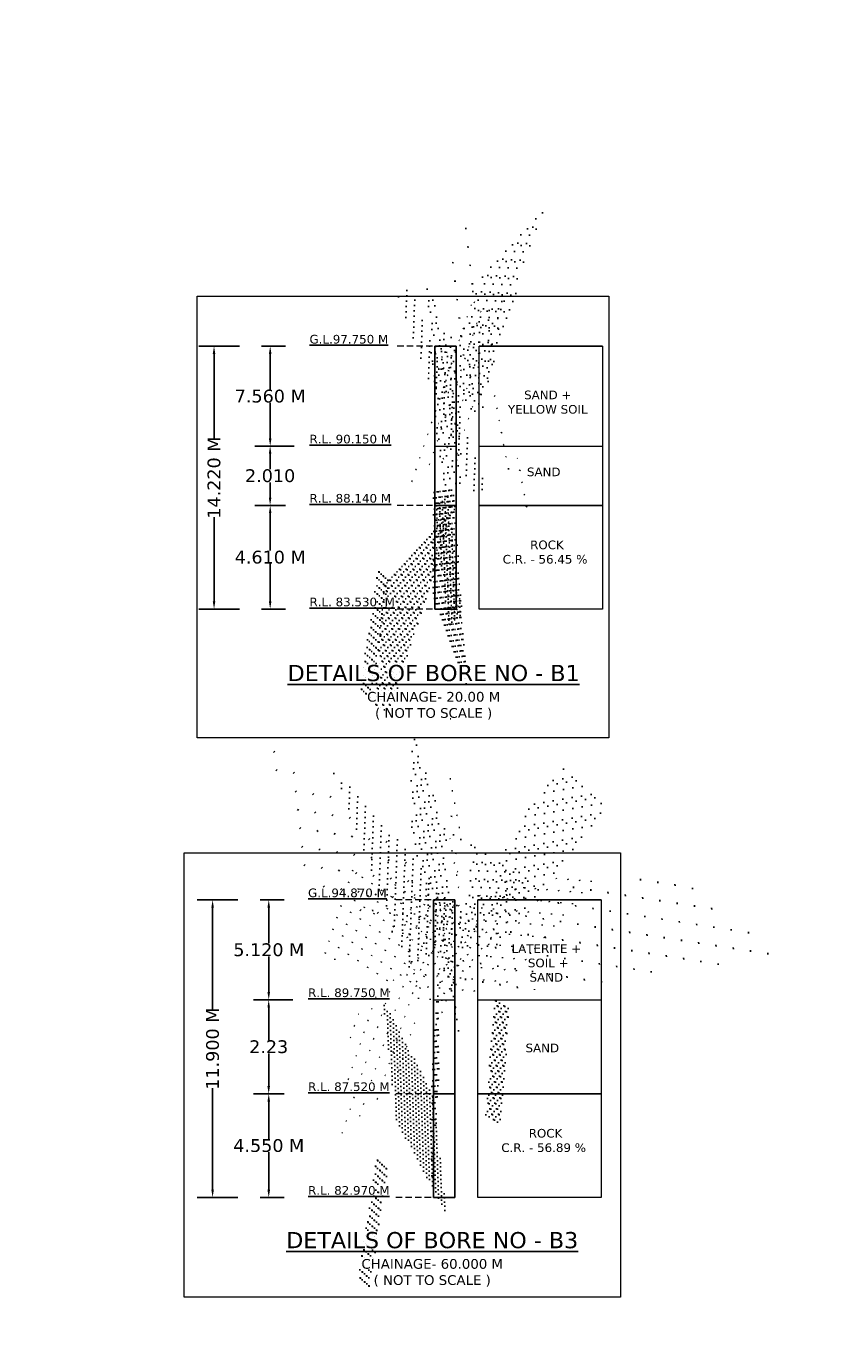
# Model space of a CAD drawing. Header units: millimetres. Extents: x -7746077780 to -3844657605, y -13315294818 to -6656873469.
# Tile 65 of 129: x -3871786291 to -3871770551, y -6657911807 to -6657886029. Entities that reach past the tile are written whole.
import ezdxf

# ---------------------------------------------------------------- set-up
doc = ezdxf.new("R2010")
doc.units = ezdxf.units.MM
doc.header["$MEASUREMENT"] = 0
doc.header["$PDMODE"] = 2
doc.linetypes.add('HIDDEN', pattern=[0.375, 0.25, -0.125])
doc.layers.add('TEX', color=6, linetype='Continuous')
doc.layers.add('TEXT', color=7, linetype='Continuous')
doc.styles.get("Standard").update_dxf_attribs({"font": 'verdana.ttf', "height": 250})
doc.dimstyles.new('Copy of ISO-25--------4', dxfattribs={"dimtxt": 200, "dimasz": 150, "dimexe": 300, "dimexo": 300, "dimgap": 0.02, "dimtad": 0, "dimtih": 1, "dimtoh": 1, "dimdec": 0, "dimlfac": 4, "dimdsep": 46, "dimtxsty": 'Standard', "dimcen": 150, "dimclrd": 1, "dimclre": 1, "dimclrt": 1, "dimadec": 0, "dimazin": 0, "dimtfac": 1, "dimtdec": 0, "dimtmove": 2, "dimatfit": 3, "dimfxl": 0, "dimarcsym": 0})
doc.dimstyles.new('ISO-25--------2', dxfattribs={"dimtxt": 200, "dimasz": 150, "dimexe": 300, "dimexo": 300, "dimgap": 0.02, "dimtad": 0, "dimtih": 1, "dimtoh": 1, "dimdec": 0, "dimlfac": 2, "dimdsep": 46, "dimtxsty": 'Standard', "dimcen": 150, "dimclrd": 1, "dimclre": 1, "dimclrt": 1, "dimadec": 0, "dimazin": 0, "dimtfac": 1, "dimtdec": 0, "dimtmove": 2, "dimatfit": 3, "dimfxl": 0, "dimarcsym": 0})

# ---------------------------------------------------------------- blocks, each defined once
blk = doc.blocks.new('*D461')
at = {"layer": 'Defpoints', "color": 0, "ltscale": 20, "transparency": 16777216}
for p in [(-3871782024.098161, -6657903097.574656), (-3871781553.432273, -6657903097.574656), (-3871780784.92401, -6657905048.703217)]:
    blk.add_point(p, dxfattribs=at)
at = {"layer": 'TEX', "color": 1, "lineweight": -2, "ltscale": 20, "transparency": 16777216}
for p, q in [((-3871781724.098161, -6657903097.574656), (-3871781253.432273, -6657903097.574656)), ((-3871781553.432273, -6657903247.574656), (-3871781553.432273, -6657903942.914101)), ((-3871781553.432273, -6657904898.703217), (-3871781553.432273, -6657904203.363771)), ((-3871781084.92401, -6657905048.703217), (-3871781853.432273, -6657905048.703217))]:
    blk.add_line(p, q, dxfattribs=at)
at = {"layer": 'TEX', "color": 1, "ltscale": 20, "transparency": 16777216}
for points in [[(-3871781578.432273, -6657903247.574656), (-3871781528.432273, -6657903247.574656), (-3871781553.432273, -6657903097.574656)], [(-3871781578.432273, -6657904898.703217), (-3871781528.432273, -6657904898.703217), (-3871781553.432273, -6657905048.703217)]]:
    blk.add_solid(points, dxfattribs=at)
at = {"layer": 'TEX', "color": 1, "ltscale": 20, "transparency": 16777216, "insert": (-3871781553.432272, -6657904073.138937), "char_height": 250, "attachment_point": 5}
blk.add_mtext('5.120 M', dxfattribs=at)
blk = doc.blocks.new('*D462')
at = {"layer": 'Defpoints', "color": 0, "ltscale": 20, "transparency": 16777216}
for p in [(-3871781855.348161, -6657903097.574656), (-3871782651.0525, -6657908911.124226), (-3871781855.348162, -6657908911.124226)]:
    blk.add_point(p, dxfattribs=at)
at = {"layer": 'TEX', "color": 1, "lineweight": -2, "ltscale": 20, "transparency": 16777216}
for p, q in [((-3871782155.348161, -6657903097.574656), (-3871782951.0525, -6657903097.574656)), ((-3871782651.0525, -6657903247.574656), (-3871782651.0525, -6657905230.068192)), ((-3871782651.0525, -6657908761.124226), (-3871782651.0525, -6657906778.63069)), ((-3871782155.348162, -6657908911.124226), (-3871782951.0525, -6657908911.124226))]:
    blk.add_line(p, q, dxfattribs=at)
at = {"layer": 'TEX', "color": 1, "ltscale": 20, "transparency": 16777216}
for points in [[(-3871782676.0525, -6657903247.574656), (-3871782626.0525, -6657903247.574656), (-3871782651.0525, -6657903097.574656)], [(-3871782676.0525, -6657908761.124226), (-3871782626.0525, -6657908761.124226), (-3871782651.0525, -6657908911.124226)]]:
    blk.add_solid(points, dxfattribs=at)
at = {"layer": 'TEX', "color": 1, "ltscale": 20, "transparency": 16777216, "insert": (-3871782651.052499, -6657906004.349442), "char_height": 250, "attachment_point": 5, "rotation": 90}
blk.add_mtext('11.900 M', dxfattribs=at)
blk = doc.blocks.new('*D463')
at = {"layer": 'Defpoints', "color": 0, "ltscale": 20, "transparency": 16777216}
for p in [(-3871782024.098162, -6657906887.068146), (-3871781553.432273, -6657906887.068146), (-3871782024.09816, -6657908911.124226)]:
    blk.add_point(p, dxfattribs=at)
at = {"layer": 'TEX', "color": 1, "lineweight": -2, "ltscale": 20, "transparency": 16777216}
for p, q in [((-3871781724.098162, -6657906887.068146), (-3871781253.432273, -6657906887.068146)), ((-3871781553.432273, -6657907037.068146), (-3871781553.432273, -6657907768.955298)), ((-3871781553.432273, -6657908761.124226), (-3871781553.432273, -6657908029.237071)), ((-3871781724.09816, -6657908911.124226), (-3871781253.432273, -6657908911.124226))]:
    blk.add_line(p, q, dxfattribs=at)
at = {"layer": 'TEX', "color": 1, "ltscale": 20, "transparency": 16777216}
for points in [[(-3871781578.432273, -6657907037.068146), (-3871781528.432273, -6657907037.068146), (-3871781553.432273, -6657906887.068146)], [(-3871781578.432273, -6657908761.124226), (-3871781528.432273, -6657908761.124226), (-3871781553.432273, -6657908911.124226)]]:
    blk.add_solid(points, dxfattribs=at)
at = {"layer": 'TEX', "color": 1, "ltscale": 20, "transparency": 16777216, "insert": (-3871781553.432273, -6657907899.096186), "char_height": 250, "attachment_point": 5}
blk.add_mtext('4.550 M', dxfattribs=at)
blk = doc.blocks.new('*D464')
at = {"color": 1, "lineweight": -2, "ltscale": 20, "transparency": 16777216}
for p, q in [((-3871781552.250632, -6657905048.703217), (-3871781854.750632, -6657905048.703217)), ((-3871781554.750632, -6657905198.703217), (-3871781554.750632, -6657905837.660846)), ((-3871781554.750632, -6657906737.068146), (-3871781554.750632, -6657906098.110517)), ((-3871781552.250632, -6657906887.068146), (-3871781854.750632, -6657906887.068146))]:
    blk.add_line(p, q, dxfattribs=at)
at = {"color": 1, "ltscale": 20, "transparency": 16777216}
for points in [[(-3871781579.750632, -6657905198.703217), (-3871781529.750632, -6657905198.703217), (-3871781554.750632, -6657905048.703217)], [(-3871781579.750632, -6657906737.068146), (-3871781529.750632, -6657906737.068146), (-3871781554.750632, -6657906887.068146)]]:
    blk.add_solid(points, dxfattribs=at)
at = {"layer": 'Defpoints', "color": 0, "ltscale": 20, "transparency": 16777216}
for p in [(-3871778334.34029, -6657905048.703217), (-3871781554.750632, -6657906887.068146), (-3871778334.340288, -6657906887.068146)]:
    blk.add_point(p, dxfattribs=at)
at = {"color": 1, "lineweight": 13, "ltscale": 20, "transparency": 16777216, "insert": (-3871781554.750631, -6657905967.885682), "char_height": 250, "attachment_point": 5}
blk.add_mtext('2.23', dxfattribs=at)
blk = doc.blocks.new('*D465')
at = {"layer": 'Defpoints', "color": 0, "ltscale": 20, "transparency": 16777216}
for p in [(-3871781996.254993, -6657892279.286632), (-3871781525.589104, -6657892279.286632), (-3871780757.080841, -6657894230.41519)]:
    blk.add_point(p, dxfattribs=at)
at = {"layer": 'TEX', "color": 1, "lineweight": -2, "ltscale": 20, "transparency": 16777216}
for p, q in [((-3871781696.254993, -6657892279.286632), (-3871781225.589104, -6657892279.286632)), ((-3871781525.589104, -6657892429.286632), (-3871781525.589104, -6657893124.710025)), ((-3871781525.589104, -6657894080.41519), (-3871781525.589104, -6657893384.991797)), ((-3871781057.080841, -6657894230.41519), (-3871781825.589104, -6657894230.41519))]:
    blk.add_line(p, q, dxfattribs=at)
at = {"layer": 'TEX', "color": 1, "ltscale": 20, "transparency": 16777216}
for points in [[(-3871781550.589104, -6657892429.286632), (-3871781500.589104, -6657892429.286632), (-3871781525.589104, -6657892279.286632)], [(-3871781550.589104, -6657894080.41519), (-3871781500.589104, -6657894080.41519), (-3871781525.589104, -6657894230.41519)]]:
    blk.add_solid(points, dxfattribs=at)
at = {"layer": 'TEX', "color": 1, "ltscale": 20, "transparency": 16777216, "insert": (-3871781525.589103, -6657893254.850912), "char_height": 250, "attachment_point": 5}
blk.add_mtext('7.560 M', dxfattribs=at)
blk = doc.blocks.new('*D466')
at = {"layer": 'Defpoints', "color": 0, "ltscale": 20, "transparency": 16777216}
for p in [(-3871781827.504993, -6657892279.286632), (-3871782623.209332, -6657897413.712652), (-3871781827.504994, -6657897413.712652)]:
    blk.add_point(p, dxfattribs=at)
at = {"layer": 'TEX', "color": 1, "lineweight": -2, "ltscale": 20, "transparency": 16777216}
for p, q in [((-3871782127.504993, -6657892279.286632), (-3871782923.209332, -6657892279.286632)), ((-3871782623.209332, -6657892429.286632), (-3871782623.209332, -6657894072.218393)), ((-3871782623.209332, -6657897263.712652), (-3871782623.209332, -6657895620.780891)), ((-3871782127.504994, -6657897413.712652), (-3871782923.209332, -6657897413.712652))]:
    blk.add_line(p, q, dxfattribs=at)
at = {"layer": 'TEX', "color": 1, "ltscale": 20, "transparency": 16777216}
for points in [[(-3871782648.209332, -6657892429.286632), (-3871782598.209332, -6657892429.286632), (-3871782623.209332, -6657892279.286632)], [(-3871782648.209332, -6657897263.712652), (-3871782598.209332, -6657897263.712652), (-3871782623.209332, -6657897413.712652)]]:
    blk.add_solid(points, dxfattribs=at)
at = {"layer": 'TEX', "color": 1, "ltscale": 20, "transparency": 16777216, "insert": (-3871782623.209332, -6657894846.499643), "char_height": 250, "attachment_point": 5, "rotation": 90}
blk.add_mtext('14.220 M', dxfattribs=at)
blk = doc.blocks.new('*D467')
at = {"layer": 'Defpoints', "color": 0, "ltscale": 20, "transparency": 16777216}
for p in [(-3871781996.254994, -6657895389.656575), (-3871781525.589104, -6657895389.656575), (-3871781996.254992, -6657897413.712652)]:
    blk.add_point(p, dxfattribs=at)
at = {"layer": 'TEX', "color": 1, "lineweight": -2, "ltscale": 20, "transparency": 16777216}
for p, q in [((-3871781696.254994, -6657895389.656575), (-3871781225.589104, -6657895389.656575)), ((-3871781525.589104, -6657895539.656575), (-3871781525.589104, -6657896271.543726)), ((-3871781525.589104, -6657897263.712652), (-3871781525.589104, -6657896531.825499)), ((-3871781696.254992, -6657897413.712652), (-3871781225.589104, -6657897413.712652))]:
    blk.add_line(p, q, dxfattribs=at)
at = {"layer": 'TEX', "color": 1, "ltscale": 20, "transparency": 16777216}
for points in [[(-3871781550.589104, -6657895539.656575), (-3871781500.589104, -6657895539.656575), (-3871781525.589104, -6657895389.656575)], [(-3871781550.589104, -6657897263.712652), (-3871781500.589104, -6657897263.712652), (-3871781525.589104, -6657897413.712652)]]:
    blk.add_solid(points, dxfattribs=at)
at = {"layer": 'TEX', "color": 1, "ltscale": 20, "transparency": 16777216, "insert": (-3871781525.589104, -6657896401.684613), "char_height": 250, "attachment_point": 5}
blk.add_mtext('4.610 M', dxfattribs=at)
blk = doc.blocks.new('*D468')
at = {"color": 1, "lineweight": -2, "ltscale": 20, "transparency": 16777216}
for p, q in [((-3871781524.407463, -6657894230.41519), (-3871781826.907463, -6657894230.41519)), ((-3871781526.907463, -6657894380.41519), (-3871781526.907463, -6657894679.811047)), ((-3871781526.907463, -6657895239.656575), (-3871781526.907463, -6657894940.260717)), ((-3871781524.407463, -6657895389.656575), (-3871781826.907463, -6657895389.656575))]:
    blk.add_line(p, q, dxfattribs=at)
at = {"color": 1, "ltscale": 20, "transparency": 16777216}
for points in [[(-3871781551.907463, -6657894380.41519), (-3871781501.907463, -6657894380.41519), (-3871781526.907463, -6657894230.41519)], [(-3871781551.907463, -6657895239.656575), (-3871781501.907463, -6657895239.656575), (-3871781526.907463, -6657895389.656575)]]:
    blk.add_solid(points, dxfattribs=at)
at = {"layer": 'Defpoints', "color": 0, "ltscale": 20, "transparency": 16777216}
for p in [(-3871778306.497121, -6657894230.41519), (-3871781526.907463, -6657895389.656575), (-3871778306.497121, -6657895389.656575)]:
    blk.add_point(p, dxfattribs=at)
at = {"color": 1, "lineweight": 13, "ltscale": 20, "transparency": 16777216, "insert": (-3871781526.907462, -6657894810.035883), "char_height": 250, "attachment_point": 5}
blk.add_mtext('2.010', dxfattribs=at)

msp = doc.modelspace()

# ---------------------------------------------------------------- hatches: boundary and pattern name
at = {"layer": 'TEX', "ltscale": 20}
h = msp.add_hatch(dxfattribs=at)
h.set_pattern_fill('AR-CONC', color=0, scale=31.640625, style=0)
h.set_pattern_definition([(49.99999999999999, (-604451510.3777666, -1040592748.45837), (226.9456046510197, -19.85516770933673), [23.73046875, -261.0351562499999]), (355, (-604451510.3777666, -1040592748.45837), (-43.90178915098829, 237.9982923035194), [18.98437500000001, -208.8281250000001]), (100.4513999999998, (-604451491.4656343, -1040592750.112965), (183.0439840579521, 218.1429801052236), [20.16779449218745, -221.8457463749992]), (46.18420000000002, (-604451510.3777666, -1040592685.17712), (337.6817380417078, -52.3712506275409), [35.59570312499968, -391.5527343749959]), (96.63559999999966, (-604451482.2376261, -1040592689.541409), (295.7331216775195, 308.216982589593), [30.25169268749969, -332.7685664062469]), (351.1842000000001, (-604451510.3777666, -1040592685.17712), (295.7328810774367, 308.2172135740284), [28.47656250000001, -313.2421875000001]), (21, (-604451478.7371416, -1040592700.997433), (188.865121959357, -127.3911333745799), [23.73046875, -261.0351562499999]), (326, (-604451478.7371416, -1040592700.997433), (76.986491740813, 229.4420064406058), [18.984375, -208.828125]), (71.45140000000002, (-604451462.9983883, -1040592711.61337), (265.8516910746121, 102.0506649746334), [20.16779449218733, -221.8457463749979]), (37.49999999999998, (-604451510.3777666, -1040592748.45837), (3.8474542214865, 105.3296959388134), [0, -206.2968750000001, 0, -211.9921875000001, 0, -209.6191406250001]), (7.500000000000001, (-604451510.3777666, -1040592748.45837), (83.23684583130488, 124.7943307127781), [0, -120.8671875, 0, -201.5507812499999, 0, -79.89257812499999]), (327.5, (-604451580.9363604, -1040592748.45837), (168.9047551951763, -7.136502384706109), [0, -79.1015625, 0, -246.796875, 0, -327.48046875]), (317.5, (-604451612.5769854, -1040592748.45837), (184.5237488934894, 31.67384206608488), [0, -102.83203125, 0, -163.8984375, 0, -232.55859375])])
h.paths.add_polyline_path([(-3871778306.497121, -6657892279.112875), (-3871778306.497121, -6657894230.41519), (-3871777889.707119, -6657894230.41519), (-3871777889.70712, -6657892279.112875)])
h = msp.add_hatch(dxfattribs=at)
h.set_pattern_fill('AR-SAND', color=0, scale=42.1875, style=0)
h.set_pattern_definition([(37.49999999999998, (-604451510.3777676, -1040594856.893188), (-2.657532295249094, 81.28787775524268), [0, -64.125, 0, -71.71875000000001, 0, -68.55468750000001]), (7.500000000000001, (-604451510.3777676, -1040594856.893188), (74.66245475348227, 119.0592871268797), [0, -34.59374999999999, 0, -57.79687499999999, 0, -22.1484375]), (327.5, (-604451562.2683926, -1040594856.893188), (131.3778597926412, 0.2387413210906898), [0, -21.09375, 0, -75.9375, 0, -99.140625]), (317.5, (-604451562.2683926, -1040594856.893188), (126.8209661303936, 37.02693789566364), [0, -10.546875, 0, -49.78125, 0, -56.953125])])
h.paths.add_polyline_path([(-3871777889.70712, -6657895389.656575), (-3871778306.497121, -6657895389.656575), (-3871778306.497119, -6657897413.538899), (-3871777889.707119, -6657897413.538899)])
h = msp.add_hatch(dxfattribs=at)
h.set_pattern_fill('AR-CONC', color=0, scale=31.640625, style=0)
h.set_pattern_definition([(49.99999999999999, (-604451538.2209353, -1040603566.746396), (226.9456046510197, -19.85516770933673), [23.73046875, -261.0351562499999]), (355, (-604451538.2209353, -1040603566.746396), (-43.90178915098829, 237.9982923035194), [18.98437500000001, -208.8281250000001]), (100.4513999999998, (-604451519.3088026, -1040603568.40099), (183.0439840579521, 218.1429801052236), [20.16779449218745, -221.8457463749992]), (46.18420000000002, (-604451538.2209353, -1040603503.465146), (337.6817380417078, -52.3712506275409), [35.59570312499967, -391.5527343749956]), (96.63559999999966, (-604451510.0807943, -1040603507.829434), (295.7331216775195, 308.216982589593), [30.25169268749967, -332.7685664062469]), (351.1842000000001, (-604451538.2209353, -1040603503.465146), (295.7328810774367, 308.2172135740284), [28.47656250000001, -313.2421875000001]), (21, (-604451506.5803099, -1040603519.285459), (188.865121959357, -127.3911333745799), [23.73046875, -261.0351562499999]), (326, (-604451506.5803099, -1040603519.285459), (76.986491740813, 229.4420064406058), [18.984375, -208.828125]), (71.45140000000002, (-604451490.8415575, -1040603529.901395), (265.8516910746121, 102.0506649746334), [20.16779449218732, -221.8457463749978]), (37.49999999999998, (-604451538.2209353, -1040603566.746396), (3.8474542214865, 105.3296959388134), [0, -206.2968750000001, 0, -211.9921875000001, 0, -209.6191406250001]), (7.500000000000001, (-604451538.2209353, -1040603566.746396), (83.23684583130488, 124.7943307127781), [0, -120.8671875, 0, -201.5507812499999, 0, -79.89257812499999]), (327.5, (-604451608.7795291, -1040603566.746396), (168.9047551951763, -7.136502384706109), [0, -79.1015625, 0, -246.796875, 0, -327.48046875]), (317.5, (-604451640.4201541, -1040603566.746396), (184.5237488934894, 31.67384206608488), [0, -102.83203125, 0, -163.8984375, 0, -232.55859375])])
h.paths.add_polyline_path([(-3871778334.34029, -6657903097.400902), (-3871778334.34029, -6657905048.703217), (-3871777917.550286, -6657905048.703217), (-3871777917.550287, -6657903097.400902)])
h = msp.add_hatch(dxfattribs=at)
h.set_pattern_fill('AR-SAND', color=0, scale=42.1875, style=0)
h.set_pattern_definition([(37.49999999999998, (-604451538.2209353, -1040606354.304759), (-2.657532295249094, 81.28787775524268), [0, -64.125, 0, -71.71875000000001, 0, -68.55468750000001]), (7.500000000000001, (-604451538.2209353, -1040606354.304759), (74.66245475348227, 119.0592871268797), [0, -34.59374999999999, 0, -57.79687499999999, 0, -22.1484375]), (327.5, (-604451590.1115599, -1040606354.304759), (131.3778597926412, 0.2387413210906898), [0, -21.09375, 0, -75.9375, 0, -99.140625]), (317.5, (-604451590.1115599, -1040606354.304759), (126.8209661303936, 37.02693789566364), [0, -10.546875, 0, -49.78125, 0, -56.953125])])
h.paths.add_polyline_path([(-3871777917.550287, -6657906887.068148), (-3871778334.34029, -6657906887.068148), (-3871778334.340287, -6657908910.95047), (-3871777917.550286, -6657908910.95047)])

# ---------------------------------------------------------------- linework, layer by layer
at = {"color": 0}
for p, q in [((-3871778306.497121, -6657892279.112875), (-3871778306.497121, -6657897413.538899)), ((-3871777889.707119, -6657892279.112875), (-3871778306.497121, -6657892279.112875)), ((-3871777889.70712, -6657892279.112875), (-3871777889.707119, -6657897413.538899)), ((-3871777441.652205, -6657892279.112874), (-3871775027.309247, -6657892279.112874)), ((-3871777889.70712, -6657895389.656575), (-3871778306.497121, -6657895389.656575)), ((-3871777441.652205, -6657895389.656575), (-3871775027.309247, -6657895389.656575)), ((-3871777441.652205, -6657895389.656575), (-3871775027.309247, -6657895389.656575)), ((-3871777889.70712, -6657897413.538899), (-3871778306.497121, -6657897413.538899)), ((-3871778334.34029, -6657903097.400902), (-3871778334.340288, -6657908910.95047)), ((-3871777917.550286, -6657903097.400902), (-3871778334.340288, -6657903097.400902)), ((-3871777917.550287, -6657903097.400902), (-3871777917.550286, -6657908910.95047)), ((-3871777469.495373, -6657903097.4009), (-3871775055.152414, -6657903097.4009)), ((-3871777917.550287, -6657906887.068146), (-3871778334.340288, -6657906887.068146)), ((-3871777469.495373, -6657906887.068146), (-3871775055.152416, -6657906887.068146)), ((-3871777469.495373, -6657906887.068148), (-3871775055.152416, -6657906887.068148)), ((-3871777917.550287, -6657908910.95047), (-3871778334.340288, -6657908910.95047))]:
    msp.add_line(p, q, dxfattribs=at)
at = {"lineweight": 13, "ltscale": 20}
for p, q in [((-3871778306.497121, -6657894230.41519), (-3871777889.707119, -6657894230.41519)), ((-3871777441.652205, -6657894230.41519), (-3871775027.309247, -6657894230.41519)), ((-3871778334.34029, -6657905048.703217), (-3871777917.550286, -6657905048.703217)), ((-3871777469.495373, -6657905048.703217), (-3871775055.152414, -6657905048.703217))]:
    msp.add_line(p, q, dxfattribs=at)
for points in [[(-3871782954.819913, -6657891301.122145), (-3871774905.987387, -6657891301.122145), (-3871774905.987387, -6657899933.73596), (-3871782954.819913, -6657899933.73596)], [(-3871777441.652205, -6657892279.112874), (-3871775027.309247, -6657892279.112874), (-3871775027.309247, -6657897413.538899), (-3871777441.652208, -6657897413.538899)], [(-3871783209.619611, -6657902175.694078), (-3871774675.124279, -6657902175.694078), (-3871774675.124279, -6657910860.308678), (-3871783209.619611, -6657910860.308678)], [(-3871777469.495373, -6657903097.4009), (-3871775055.152414, -6657903097.4009), (-3871775055.152416, -6657908910.95047), (-3871777469.495374, -6657908910.95047)]]:
    msp.add_lwpolyline(points, close=True, dxfattribs=at)
at = {"layer": 'TEXT', "color": 0, "linetype": 'HIDDEN', "lineweight": 13, "ltscale": 500}
for p, q in [((-3871778353.776971, -6657892279.123899), (-3871779051.721484, -6657892279.286632)), ((-3871778353.776972, -6657895389.656575), (-3871779051.721485, -6657895389.819307)), ((-3871778353.776972, -6657895389.656575), (-3871779051.721485, -6657895389.819307)), ((-3871778353.776972, -6657897413.549924), (-3871779051.721485, -6657897413.712656)), ((-3871778353.776972, -6657897413.549924), (-3871779051.721485, -6657897413.712652)), ((-3871778381.62014, -6657903097.411926), (-3871779079.564652, -6657903097.574657)), ((-3871778381.620141, -6657906887.068146), (-3871779079.564652, -6657906887.230877)), ((-3871778381.620141, -6657906887.068148), (-3871779079.564652, -6657906887.230877)), ((-3871778381.620141, -6657908910.961494), (-3871779079.564652, -6657908911.124226)), ((-3871778381.620141, -6657908910.961494), (-3871779079.564652, -6657908911.124226))]:
    msp.add_line(p, q, dxfattribs=at)

# ---------------------------------------------------------------- texts
at = {"ltscale": 20, "char_height": 300, "attachment_point": 1}
for s, insert, width in [('\\pi917.33;{\\LFOUNDATION LEVEL \\P\\pi1600.6;R.L. 71.000 M }', (-3871864754.112202, -6657909391.184772), 6037.084575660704), ('\\pi992.56;{\\LFOUNDATION LEVEL \\P\\pi1675.9;R.L. 71.000 M }', (-3871840313.326944, -6657909530.428212), 6187.539030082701)]:
    msp.add_mtext(s, dxfattribs=dict(at, insert=insert, width=width))
at = {"layer": 'TEX', "insert": (-3871977977.093441, -6657866156.297498), "char_height": 360, "width": 51867.6690182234, "attachment_point": 1}
msp.add_mtext('{\\H1.4583x;\\LNOTES\\l :-\\P}\\P01. TYPE OF BRIDGE ^I^I         - HIGH LEVEL BRIDGE\\P\\P\\P02. LENGTH OF BRIDGE ^I         - 280.000 M. ( 14SPAN @ 20.000 M EACH C/C) \\P\\P\\P03. OVERALL WIDTH ^I^I         - 8.400 M.\\P\\P\\P04. CLEAR WIDTH^I^I         - 7.500 M.\\P\\P\\P05. FORMATION LEVEL^I^I         - R.L. 104.785 M.\\P\\P\\P06. HIGHEST FLOOD LEVEL^I         - R.L. 101.210 M.\\P\\P\\P07.LOWEST    BED  LEVEL              - R.L. 96.510 M.\\P\\P\\P08.SOFFIT LEVEL            ^I         - R.L. 102.710 M.\\P\\P \\P09.CATCHMENT AREA^I^I         - 569.000 SQ. KM.\\P\\P\\P10. DESIGN VELOCITY^I^I         - 2.870 M/SEC.\\P\\P\\P11. DESIGN DISCHARGE^I         - 2868.167 CUMEC.              \\P\\P\\P12.TYPE OF FOUNDATION^I         -  PILE FOUNDATION.\\P\\P\\P13.FOUNDATION LEVEL^I         - AS PER SHOWN IN DRAWING.\\P\\P\\P14. TYPE OF SUB-STRUCTURE        - PIER              - R.C.C. SOLID CIRCULAR PIER\\P^I^I^I^I^I^IABUTMENT - BOX TYPE\\P\\P15. TYPE OF SUPER STRUCTURE    - R.C.C. T - BEAM  SLAB \\P\\P\\P16. TYPE OF BEARING^I^I         - POT -  PTFE  BEARING\\P\\P\\P17. DESIGN LOADING{\\C1;^I                   }-  ONE LANE OF  CLASS 70R OR TWO LANES \\P^I^I^I^I^I^I FOR CLASS A{\\C1;\\P                                                                \\P}18. SBC FOR ABUTMENT/PIER        - 45 T/M².  \\P\\P\\P19. SBC FOR RETURN^I^I         - 20 T/M².  \\P\\P\\P20. WEARING COAT                           - MASTIC ASHPHALT 75 MM THICK. \\P\\pi-1080,l9717.8,t9717.8;(^IB.C. 50MM+ MASTIC ASPHALT 20MM)\\P\\pi0,l0,tz;\\P21. RAILING  - R.C.C. CRASH BARRIER AS PER STD.DRAWING.\\P\\P\\P21. APPROACH SLAB - R.C.C. STRUCTURAL AS PER APPROVED DRAWING.\\P\\P\\P22. EXPANSION JOINT - STRIPSEAL TYPE EXPANSION JOINT.\\P\\P\\P23. NAME PLATE,   DRAINAGE SPOUT ETC. AS PER MORT&H \\P^I^I^I   SPECIFICATION.\\P\\P                               ', dxfattribs=at)
at = {"layer": 'TEX', "color": 0, "ltscale": 20, "char_height": 168.75, "width": 5309.421470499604, "attachment_point": 2}
for s, insert in [(' ROCK \\PC.R. - 56.45 %', (-3871776152.585417, -6657896075.542325)), (' ROCK \\PC.R. - 56.89 %', (-3871776180.428586, -6657907572.953896))]:
    msp.add_mtext(s, dxfattribs=dict(at, insert=insert))
at = {"layer": 'TEXT', "color": 0, "char_height": 168.75}
for s, insert, width, attachment_point in [('{\\LG.L.97.750 M}', (-3871780757.080841, -6657892057.103465), 2690.932640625, 1), ('SAND +\\PYELLOW SOIL', (-3871776099.864284, -6657893145.53818), 4286.94619921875, 2), ('{\\LR.L. 90.150 M}', (-3871780757.080841, -6657894008.394755), 2690.932640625, 1), ('SAND ', (-3871776178.199269, -6657894649.777159), 4286.94619921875, 2), ('{\\LR.L. 88.140 M}', (-3871780757.080841, -6657895165.572622), 2690.932640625, 1), ('{\\LR.L. 83.530  M}', (-3871780757.080842, -6657897191.52949), 2690.932640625, 1), ('{\\LG.L.94.870 M}', (-3871780784.92401, -6657902875.391491), 2690.932640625, 1), ('LATERITE +\\P SOIL +\\PSAND', (-3871776127.707452, -6657903963.826206), 4286.94619921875, 2), ('{\\LR.L. 89.750 M}', (-3871780784.92401, -6657904826.682781), 2690.932640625, 1), ('SAND ', (-3871776206.042436, -6657905906.14102), 4286.94619921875, 2), ('{\\LR.L. 87.520 M}', (-3871780784.92401, -6657906662.984194), 2690.932640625, 1), ('{\\LR.L. 82.970 M}', (-3871780784.924011, -6657908688.941059), 2690.932640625, 1)]:
    msp.add_mtext(s, dxfattribs=dict(at, insert=insert, width=width, attachment_point=attachment_point))
at = {"layer": 'TEXT', "color": 191, "char_height": 316.4062500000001, "width": 6375.535839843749, "attachment_point": 2}
for s, insert in [('{\\LDETAILS OF BORE NO - B1\\P\\H0.6x;\\lCHAINAGE- 20.00 M\\P( NOT TO SCALE )}', (-3871778330.518706, -6657898505.84384)), ('{\\LDETAILS OF BORE NO - B3 \\H0.6x;\\lCHAINAGE- 60.000 M\\P( NOT TO SCALE )}', (-3871778358.361873, -6657909587.228109))]:
    msp.add_mtext(s, dxfattribs=dict(at, insert=insert))

# ---------------------------------------------------------------- dimensions: what is measured, and where the dimension line sits
at = {"lineweight": 13, "ltscale": 20}
for base, p1, p2, text, picture, middle in [((-3871781526.907463, -6657895389.656575), (-3871778306.497121, -6657894230.41519), (-3871778306.497121, -6657895389.656575), '2.010', '*D468', (-3871781526.907462, -6657894810.035883)), ((-3871781554.750632, -6657906887.068146), (-3871778334.34029, -6657905048.703217), (-3871778334.340288, -6657906887.068146), '2.23', '*D464', (-3871781554.750631, -6657905967.885682))]:
    dim = msp.add_linear_dim(base=base, p1=p1, p2=p2, angle=90, text=text, dimstyle='ISO-25--------2', override={"dimtxt": 600, "dimlfac": 1, "dimfxl": 2.5, "dimfxlon": 1}, dxfattribs=at)
    dim.commit()
    dim.dimension.update_dxf_attribs({"geometry": picture, "text_midpoint": middle})
at = {"layer": 'TEX', "color": 0, "ltscale": 20}
for base, p1, p2, text, picture, middle in [((-3871782623.209332, -6657897413.712652), (-3871781827.504993, -6657892279.286632), (-3871781827.504994, -6657897413.712652), '14.220 M', '*D466', (-3871782623.209332, -6657894846.499643)), ((-3871782651.0525, -6657908911.124226), (-3871781855.348161, -6657903097.574656), (-3871781855.348162, -6657908911.124226), '11.900 M', '*D462', (-3871782651.052499, -6657906004.349442))]:
    dim = msp.add_linear_dim(base=base, p1=p1, p2=p2, angle=90, text=text, dimstyle='Copy of ISO-25--------4', dxfattribs=at)
    dim.commit()
    dim.dimension.update_dxf_attribs({"geometry": picture, "text_midpoint": middle, "text_rotation": 90})
for base, p1, p2, text, picture, middle in [((-3871781525.589104, -6657892279.286632), (-3871780757.080841, -6657894230.41519), (-3871781996.254993, -6657892279.286632), '7.560 M', '*D465', (-3871781525.589103, -6657893254.850912)), ((-3871781553.432273, -6657903097.574656), (-3871780784.92401, -6657905048.703217), (-3871782024.098161, -6657903097.574656), '5.120 M', '*D461', (-3871781553.432272, -6657904073.138937))]:
    dim = msp.add_linear_dim(base=base, p1=p1, p2=p2, angle=270, text=text, dimstyle='ISO-25--------2', dxfattribs=at)
    dim.commit()
    dim.dimension.update_dxf_attribs({"geometry": picture, "text_midpoint": middle})
for base, p1, p2, text, picture, middle in [((-3871781525.589104, -6657895389.656575), (-3871781996.254992, -6657897413.712652), (-3871781996.254994, -6657895389.656575), '4.610 M', '*D467', (-3871781525.589104, -6657896401.684613)), ((-3871781553.432273, -6657906887.068146), (-3871782024.09816, -6657908911.124226), (-3871782024.098162, -6657906887.068146), '4.550 M', '*D463', (-3871781553.432273, -6657907899.096186))]:
    dim = msp.add_linear_dim(base=base, p1=p1, p2=p2, angle=90, text=text, dimstyle='ISO-25--------2', dxfattribs=at)
    dim.commit()
    dim.dimension.update_dxf_attribs({"geometry": picture, "text_midpoint": middle, "dimtype": 160})

doc.saveas('drawing.dxf')
